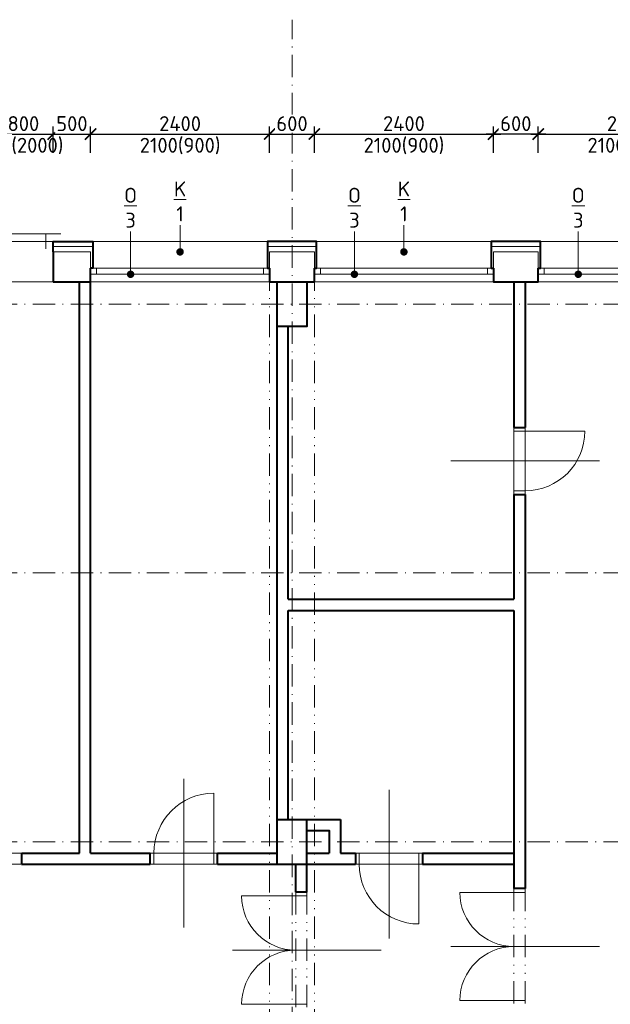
# Model space of a CAD drawing. Header units: metres. Extents: x -115250 to 1551995, y -140807 to 374743.
# Tile 137 of 205: x 93627 to 101543, y 150506 to 163691. Entities that reach past the tile are written whole.
import ezdxf
from ezdxf import colors
from ezdxf.entities.mleader import LeaderData, LeaderLine
from ezdxf.math import Vec2, Vec3

# ---------------------------------------------------------------- set-up
doc = ezdxf.new("R2010")
doc.units = ezdxf.units.M
doc.header["$LTSCALE"] = 100
doc.header["$PDMODE"] = 3
doc.header["$PDSIZE"] = 150
doc.linetypes.add('0102aČERCHOVANÁ', pattern=[5.1, 3, -1, 0.1, -1])
doc.linetypes.add('0103aDVOJČERCHOVANÁ', pattern=[6.2, 3, -1, 0.1, -1, 0.1, -1])
doc.layers.get('Defpoints').update_dxf_attribs({"lineweight": 9})
for name, color, linetype, lineweight in [('010-izolace EPS', 12, '0109IZOLACEEPS', 9), ('010-kota', 3, 'Continuous', 9), ('010-okno', 10, 'Continuous', 15), ('010-okno bublina', 12, 'Continuous', 9), ('010-tenka', 10, 'Continuous', 15), ('010-tlusta', 10, 'Continuous', 40), ('012-klempirske popis', 16, 'Continuous', 9), ('910-dvere', 7, 'Continuous', 15), ('910-osa', 8, '0102aČERCHOVANÁ', 9), ('910-tenka', 4, 'Continuous', 15), ('910-tenka nad', 4, '0103aDVOJČERCHOVANÁ', 15), ('910-tlusta', 6, 'Continuous', 40)]:
    doc.layers.add(name, color=color, linetype=linetype, lineweight=lineweight)
doc.styles.add('ISOCPEUR', font='isocpeur.ttf')
doc.linetypes.add('0109IZOLACEEPS', pattern='A,1e-05,[2,atsunami.shx,S=0.4871,R=0,X=0,Y=0],-0.9742,[2,atsunami.shx,S=0.4871,R=180,X=0,Y=0],-1e-05', length=0.97422)
doc.dimstyles.new('TSUNAMI_100', dxfattribs={"dimscale": 100, "dimtxt": 2, "dimasz": 1.5, "dimexe": 1, "dimexo": 2, "dimgap": 0.4, "dimtad": 1, "dimdec": 0, "dimrnd": 5, "dimzin": 0, "dimtxsty": 'ISOCPEUR', "dimblk1": 'ARCHTICK', "dimblk2": 'ARCHTICK', "dimsah": 1, "dimcen": 0.09, "dimdle": 1, "dimclrd": 256, "dimclre": 256, "dimclrt": 256, "dimadec": 0, "dimazin": 0, "dimtfac": 1, "dimtdec": 0, "dimtix": 1, "dimtmove": 1, "dimatfit": 3, "dimfxlon": 1, "dimtfill": 1, "dimtolj": 1, "dimtzin": 0, "dimarcsym": 0})

# ---------------------------------------------------------------- blocks, each defined once
blk = doc.blocks.new('_ARCHTICK')
at = {"color": 0, "linetype": 'ByBlock', "const_width": 0.15}
blk.add_lwpolyline([(-0.5, -0.5), (0.5, 0.5)], dxfattribs=at)
blk = doc.blocks.new('*D645')
at = {"layer": '010-kota', "lineweight": -2, "transparency": 16777216}
for p, q in [((94577, 161909), (94577, 162259)), ((96977, 161909), (96977, 162259)), ((94477, 162159), (97077, 162159))]:
    blk.add_line(p, q, dxfattribs=at)
at = {"layer": 'Defpoints', "color": 0, "transparency": 16777216}
for p in [(96977, 162159), (94577, 160381), (96977, 160381)]:
    blk.add_point(p, dxfattribs=at)
at = {"layer": '010-kota', "lineweight": -2, "transparency": 16777216, "xscale": 150, "yscale": 150, "zscale": 150, "rotation": 180}
blk.add_blockref('_ARCHTICK', (94577, 162159), dxfattribs=at)
at = {"layer": '010-kota', "lineweight": -2, "transparency": 16777216, "xscale": 150, "yscale": 150, "zscale": 150}
blk.add_blockref('_ARCHTICK', (96977, 162159), dxfattribs=at)
at = {"layer": '010-kota', "transparency": 16777216, "insert": (95777, 162299), "char_height": 200, "attachment_point": 5, "style": 'ISOCPEUR', "bg_fill": 3, "box_fill_scale": 1.1, "bg_fill_color": 256, "bg_fill_true_color": 13158600, "bg_fill_transparency": 0}
blk.add_mtext('\\A1;2400', dxfattribs=at)
at = {"layer": '010-kota', "transparency": 16777216, "insert": (95777, 161999), "char_height": 200, "attachment_point": 5, "style": 'ISOCPEUR', "bg_fill": 3, "box_fill_scale": 1.1, "bg_fill_color": 256, "bg_fill_true_color": 13158600, "bg_fill_transparency": 0}
blk.add_mtext('\\A1;2100(900)', dxfattribs=at)
blk = doc.blocks.new('*D646')
at = {"layer": '010-kota', "lineweight": -2, "transparency": 16777216}
for p, q in [((97577, 161909), (97577, 162259)), ((99977, 161909), (99977, 162259)), ((97477, 162159), (100077, 162159))]:
    blk.add_line(p, q, dxfattribs=at)
at = {"layer": 'Defpoints', "color": 0, "transparency": 16777216}
for p in [(99977, 162159), (97577, 160381), (99977, 160381)]:
    blk.add_point(p, dxfattribs=at)
at = {"layer": '010-kota', "lineweight": -2, "transparency": 16777216, "xscale": 150, "yscale": 150, "zscale": 150, "rotation": 180}
blk.add_blockref('_ARCHTICK', (97577, 162159), dxfattribs=at)
at = {"layer": '010-kota', "lineweight": -2, "transparency": 16777216, "xscale": 150, "yscale": 150, "zscale": 150}
blk.add_blockref('_ARCHTICK', (99977, 162159), dxfattribs=at)
at = {"layer": '010-kota', "transparency": 16777216, "insert": (98777, 162299), "char_height": 200, "attachment_point": 5, "style": 'ISOCPEUR', "bg_fill": 3, "box_fill_scale": 1.1, "bg_fill_color": 256, "bg_fill_true_color": 13158600, "bg_fill_transparency": 0}
blk.add_mtext('\\A1;2400', dxfattribs=at)
at = {"layer": '010-kota', "transparency": 16777216, "insert": (98777, 161999), "char_height": 200, "attachment_point": 5, "style": 'ISOCPEUR', "bg_fill": 3, "box_fill_scale": 1.1, "bg_fill_color": 256, "bg_fill_true_color": 13158600, "bg_fill_transparency": 0}
blk.add_mtext('\\A1;2100(900)', dxfattribs=at)
blk = doc.blocks.new('*D647')
at = {"layer": '010-kota', "lineweight": -2, "transparency": 16777216}
for p, q in [((96977, 161909), (96977, 162259)), ((97577, 161909), (97577, 162259)), ((96877, 162159), (97677, 162159))]:
    blk.add_line(p, q, dxfattribs=at)
at = {"layer": 'Defpoints', "color": 0, "transparency": 16777216}
for p in [(96977, 160381), (97577, 160381)]:
    blk.add_point(p, dxfattribs=at)
at = {"layer": '010-kota', "lineweight": -2, "transparency": 16777216, "xscale": 150, "yscale": 150, "zscale": 150, "rotation": 180}
blk.add_blockref('_ARCHTICK', (96977, 162159), dxfattribs=at)
at = {"layer": '010-kota', "lineweight": -2, "transparency": 16777216, "xscale": 150, "yscale": 150, "zscale": 150}
blk.add_blockref('_ARCHTICK', (97577, 162159), dxfattribs=at)
at = {"layer": '010-kota', "transparency": 16777216, "insert": (97277, 162299), "char_height": 200, "attachment_point": 5, "style": 'ISOCPEUR', "bg_fill": 3, "box_fill_scale": 1.1, "bg_fill_color": 256, "bg_fill_true_color": 13158600, "bg_fill_transparency": 0}
blk.add_mtext('\\A1;600', dxfattribs=at)
at = {"layer": 'Defpoints', "color": 0, "transparency": 16777216}
blk.add_point((97577, 162159), dxfattribs=at)
blk = doc.blocks.new('*D648')
at = {"layer": '010-kota', "lineweight": -2, "transparency": 16777216}
for p, q in [((100577, 161909), (100577, 162259)), ((102977, 161909), (102977, 162259)), ((100477, 162159), (103077, 162159))]:
    blk.add_line(p, q, dxfattribs=at)
at = {"layer": 'Defpoints', "color": 0, "transparency": 16777216}
for p in [(102977, 162159), (100577, 160381), (102977, 160381)]:
    blk.add_point(p, dxfattribs=at)
at = {"layer": '010-kota', "lineweight": -2, "transparency": 16777216, "xscale": 150, "yscale": 150, "zscale": 150, "rotation": 180}
blk.add_blockref('_ARCHTICK', (100577, 162159), dxfattribs=at)
at = {"layer": '010-kota', "lineweight": -2, "transparency": 16777216, "xscale": 150, "yscale": 150, "zscale": 150}
blk.add_blockref('_ARCHTICK', (102977, 162159), dxfattribs=at)
at = {"layer": '010-kota', "transparency": 16777216, "insert": (101777, 162299), "char_height": 200, "attachment_point": 5, "style": 'ISOCPEUR', "bg_fill": 3, "box_fill_scale": 1.1, "bg_fill_color": 256, "bg_fill_true_color": 13158600, "bg_fill_transparency": 0}
blk.add_mtext('\\A1;2400', dxfattribs=at)
at = {"layer": '010-kota', "transparency": 16777216, "insert": (101777, 161999), "char_height": 200, "attachment_point": 5, "style": 'ISOCPEUR', "bg_fill": 3, "box_fill_scale": 1.1, "bg_fill_color": 256, "bg_fill_true_color": 13158600, "bg_fill_transparency": 0}
blk.add_mtext('\\A1;2100(900)', dxfattribs=at)
blk = doc.blocks.new('*D654')
at = {"layer": '010-kota', "lineweight": -2, "transparency": 16777216}
for p, q in [((99977, 161909), (99977, 162259)), ((100577, 161909), (100577, 162259)), ((100677, 162159), (99877, 162159))]:
    blk.add_line(p, q, dxfattribs=at)
at = {"layer": 'Defpoints', "color": 0, "transparency": 16777216}
for p in [(99977, 160381), (100577, 160331)]:
    blk.add_point(p, dxfattribs=at)
at = {"layer": '010-kota', "lineweight": -2, "transparency": 16777216, "xscale": 150, "yscale": 150, "zscale": 150, "rotation": 180}
blk.add_blockref('_ARCHTICK', (99977, 162159), dxfattribs=at)
at = {"layer": '010-kota', "lineweight": -2, "transparency": 16777216, "xscale": 150, "yscale": 150, "zscale": 150}
blk.add_blockref('_ARCHTICK', (100577, 162159), dxfattribs=at)
at = {"layer": '010-kota', "transparency": 16777216, "insert": (100277, 162299), "char_height": 200, "attachment_point": 5, "style": 'ISOCPEUR', "bg_fill": 3, "box_fill_scale": 1.1, "bg_fill_color": 256, "bg_fill_true_color": 13158600, "bg_fill_transparency": 0}
blk.add_mtext('\\A1;600', dxfattribs=at)
at = {"layer": 'Defpoints', "color": 0, "transparency": 16777216}
blk.add_point((99977, 162159), dxfattribs=at)
blk = doc.blocks.new('*D658')
at = {"layer": '010-kota', "lineweight": -2, "transparency": 16777216}
for p, q in [((93277, 161909), (93277, 162259)), ((94077, 161909), (94077, 162259)), ((93277, 162159), (93127, 162159)), ((93277, 162159), (94077, 162159)), ((94077, 162159), (94227, 162159))]:
    blk.add_line(p, q, dxfattribs=at)
at = {"layer": 'Defpoints', "color": 0, "transparency": 16777216}
for p in [(93277, 160381), (94077, 160381)]:
    blk.add_point(p, dxfattribs=at)
at = {"layer": '010-kota', "lineweight": -2, "transparency": 16777216, "xscale": 150, "yscale": 150, "zscale": 150}
blk.add_blockref('_ARCHTICK', (93277, 162159), dxfattribs=at)
at = {"layer": '010-kota', "lineweight": -2, "transparency": 16777216, "xscale": 150, "yscale": 150, "zscale": 150, "rotation": 180}
blk.add_blockref('_ARCHTICK', (94077, 162159), dxfattribs=at)
at = {"layer": '010-kota', "transparency": 16777216, "insert": (93677, 162299), "char_height": 200, "attachment_point": 5, "style": 'ISOCPEUR', "bg_fill": 3, "box_fill_scale": 1.1, "bg_fill_color": 256, "bg_fill_true_color": 13158600, "bg_fill_transparency": 0}
blk.add_mtext('\\A1;800', dxfattribs=at)
at = {"layer": '010-kota', "transparency": 16777216, "insert": (93677, 161999), "char_height": 200, "attachment_point": 5, "style": 'ISOCPEUR', "bg_fill": 3, "box_fill_scale": 1.1, "bg_fill_color": 256, "bg_fill_true_color": 13158600, "bg_fill_transparency": 0}
blk.add_mtext('\\A1;100(2000)', dxfattribs=at)
at = {"layer": 'Defpoints', "color": 0, "transparency": 16777216}
blk.add_point((94077, 162159), dxfattribs=at)
blk = doc.blocks.new('*D659')
at = {"layer": '010-kota', "lineweight": -2, "transparency": 16777216}
for p, q in [((94077, 161909), (94077, 162259)), ((94577, 161909), (94577, 162259)), ((93977, 162159), (94677, 162159))]:
    blk.add_line(p, q, dxfattribs=at)
at = {"layer": 'Defpoints', "color": 0, "transparency": 16777216}
for p in [(94077, 160381), (94577, 160381)]:
    blk.add_point(p, dxfattribs=at)
at = {"layer": '010-kota', "lineweight": -2, "transparency": 16777216, "xscale": 150, "yscale": 150, "zscale": 150, "rotation": 180}
blk.add_blockref('_ARCHTICK', (94077, 162159), dxfattribs=at)
at = {"layer": '010-kota', "lineweight": -2, "transparency": 16777216, "xscale": 150, "yscale": 150, "zscale": 150}
blk.add_blockref('_ARCHTICK', (94577, 162159), dxfattribs=at)
at = {"layer": '010-kota', "transparency": 16777216, "insert": (94327, 162299), "char_height": 200, "attachment_point": 5, "style": 'ISOCPEUR', "bg_fill": 3, "box_fill_scale": 1.1, "bg_fill_color": 256, "bg_fill_true_color": 13158600, "bg_fill_transparency": 0}
blk.add_mtext('\\A1;500', dxfattribs=at)
at = {"layer": 'Defpoints', "color": 0, "transparency": 16777216}
blk.add_point((94577, 162159), dxfattribs=at)
blk = doc.blocks.new('_Dot')
at = {"color": 0, "linetype": 'ByBlock', "lineweight": -2}
blk.add_line((-0.5, 0), (-1, 0), dxfattribs=at)
at = {"color": 0, "linetype": 'ByBlock', "const_width": 0.5}
blk.add_lwpolyline([(-0.25, 0, 1), (0.25, 0, 1)], format="xyb", close=True, dxfattribs=at)

msp = doc.modelspace()

# ---------------------------------------------------------------- linework, layer by layer
at = {"layer": '010-okno'}
msp.add_line((94576.7, 160281.2), (96976.7, 160281.2), dxfattribs=at)
at = {"layer": '910-dvere'}
for p, q in [((100252, 158231.2), (100252, 157331.2)), ((100402, 158231.2), (100402, 157331.2)), ((100252, 158181.2), (101202, 158181.2)), ((99406.3, 157781.2), (101397.7, 157781.2)), ((100252, 157381.2), (100402, 157381.2)), ((95827, 151535.5), (95827, 153527)), ((98577, 153377), (98577, 151385.5)), ((96227, 152381.2), (96227, 153331.2)), ((96277, 152531.2), (95377, 152531.2)), ((95427, 152381.2), (95427, 152531.2)), ((99027, 152531.2), (98127, 152531.2)), ((98177, 152531.2), (98177, 152381.2)), ((98977, 152531.2), (98977, 151581.2)), ((96277, 152381.2), (95377, 152381.2)), ((99027, 152381.2), (98127, 152381.2)), ((97477, 151956.2), (96602, 151956.2)), ((100402, 152004.8), (99527, 152004.8)), ((101397.7, 151279.8), (99406.3, 151279.8)), ((98472.7, 151231.2), (96481.3, 151231.2)), ((97477, 150506.2), (96602, 150506.2)), ((100402, 150554.8), (99527, 150554.8))]:
    msp.add_line(p, q, dxfattribs=at)
for centre, radius, start, end in [((100402, 158181.2), 800, 270, 0), ((96227, 152531.2), 800, 90, 180), ((98977, 152381.2), 800, 180, 270), ((97327, 151956.2), 725, 180, 270), ((100252, 152004.8), 725, 180, 270), ((100252, 150554.8), 725, 90, 180), ((97327, 150506.2), 725, 90, 180)]:
    msp.add_arc(centre, radius, start, end, dxfattribs=at)
at = {"layer": '910-osa'}
for p, q in [((97277, 142009.5), (97277, 163690.5)), ((40251.5, 159881.2), (114312.1, 159881.2)), ((40251.5, 156281.2), (114312.1, 156281.2)), ((40251.5, 152681.2), (114312.1, 152681.2))]:
    msp.add_line(p, q, dxfattribs=at)
at = {"layer": '910-tenka'}
for p, q in [((94077, 160181.2), (93277, 160181.2)), ((100252, 160181.2), (94577, 160181.2)), ((100402, 160181.2), (109077, 160181.2))]:
    msp.add_line(p, q, dxfattribs=at)
at = {"layer": '910-tenka nad', "linetype": '0103aDVOJČERCHOVANÁ'}
for p, q in [((96977, 145181.2), (96977, 160181.2)), ((97577, 145181.2), (97577, 160181.2)), ((92102, 152531.2), (93652, 152531.2)), ((92102, 152381.2), (93652, 152381.2)), ((100252, 152054.8), (100252, 150504.8)), ((100402, 152054.8), (100402, 150504.8)), ((97327, 152006.2), (97327, 150456.2)), ((97477, 152006.2), (97477, 150456.2))]:
    msp.add_line(p, q, dxfattribs=at)
at = {"layer": '910-tlusta'}
for p, q in [((94077, 160581.2), (94077, 160181.2)), ((94577, 152531.2), (94577, 160361.2)), ((94077, 160181.2), (94577, 160181.2)), ((94427, 152531.2), (94427, 160181.2)), ((100252, 160181.2), (100252, 158231.2)), ((100402, 160181.2), (100402, 158231.2)), ((97227, 155931.2), (97227, 159581.2)), ((100252, 158231.2), (100402, 158231.2)), ((100252, 157331.2), (100252, 155931.2)), ((100252, 157331.2), (100402, 157331.2)), ((100402, 157331.2), (100402, 152054.8)), ((97227, 155931.2), (100252, 155931.2)), ((97227, 152981.2), (97227, 155781.2)), ((97227, 155781.2), (100252, 155781.2)), ((100252, 155781.2), (100252, 152054.8)), ((97477, 152006.2), (97477, 152981.2)), ((93652, 152531.2), (94427, 152531.2)), ((93652, 152531.2), (93652, 152381.2)), ((94577, 152531.2), (95377, 152531.2)), ((95377, 152381.2), (95377, 152531.2)), ((96277, 152531.2), (97077, 152531.2)), ((96277, 152381.2), (96277, 152531.2)), ((97477, 152531.2), (97777, 152531.2)), ((97927, 152531.2), (98127, 152531.2)), ((98127, 152531.2), (98127, 152381.2)), ((99027, 152531.2), (100252, 152531.2)), ((99027, 152531.2), (99027, 152381.2)), ((93652, 152381.2), (95377, 152381.2)), ((96277, 152381.2), (98127, 152381.2)), ((97327, 152006.2), (97327, 152381.2)), ((99027, 152381.2), (100252, 152381.2)), ((100402, 152054.8), (100252, 152054.8)), ((97477, 152006.2), (97327, 152006.2))]:
    msp.add_line(p, q, dxfattribs=at)
for points in [[(96977, 160361.2), (96977, 160181.2), (97577, 160181.2), (97577, 160361.2)], [(99977, 160361.2), (99977, 160181.2), (100577, 160181.2), (100577, 160361.2)], [(97077, 160181.2), (97477, 160181.2), (97477, 159581.2), (97077, 159581.2)], [(97077, 152381.2), (97077, 160181.2)], [(97077, 152981.2), (97927, 152981.2)], [(97927, 152981.2), (97927, 152531.2)], [(97477, 152831.2), (97777, 152831.2), (97777, 152531.2)]]:
    msp.add_lwpolyline(points, dxfattribs=at)

# ---------------------------------------------------------------- next in the draw order: dimensions: what is measured, and where the dimension line sits
at = {"layer": '010-kota'}
for base, p1, p2, text, picture, middle in [((94077, 162159.3), (93277, 160381.2), (94077, 160381.2), '<>\\X100(2000)', '*D658', (93677, 162159.3)), ((96977, 162159.3), (94577, 160381.2), (96977, 160381.2), '<>\\X2100(900)', '*D645', (95777, 162159.3)), ((99977, 162159.3), (97577, 160381.2), (99977, 160381.2), '<>\\X2100(900)', '*D646', (98777, 162159.3)), ((102977, 162159.3), (100577, 160381.2), (102977, 160381.2), '<>\\X2100(900)', '*D648', (101777, 162159.3))]:
    dim = msp.add_linear_dim(base=base, p1=p1, p2=p2, text=text, dimstyle='TSUNAMI_100', dxfattribs=at)
    dim.commit()
    dim.dimension.update_dxf_attribs({"geometry": picture, "text_midpoint": middle})

# ---------------------------------------------------------------- next in the draw order: dimensions: what is measured, and where the dimension line sits
for base, p1, p2, picture, middle in [((94577, 162159.3), (94077, 160381.2), (94577, 160381.2), '*D659', (94327, 162299.3)), ((97577, 162159.3), (96977, 160381.2), (97577, 160381.2), '*D647', (97277, 162299.3)), ((99977, 162159.3), (100577, 160331.2), (99977, 160381.2), '*D654', (100277, 162299.3))]:
    dim = msp.add_linear_dim(base=base, p1=p1, p2=p2, dimstyle='TSUNAMI_100', dxfattribs=at)
    dim.commit()
    dim.dimension.update_dxf_attribs({"geometry": picture, "text_midpoint": middle})

# ---------------------------------------------------------------- next in the draw order: leaders
at = {"layer": '010-okno bublina'}
ml = msp.add_multileader_mtext('Standard', dxfattribs=at)
ml.set_content('{\\LO\\P}3', color=256, style='ISOCPEUR')
ml.set_leader_properties(color=256, linetype='ByLayer', lineweight=-1)
ml.set_arrow_properties(name='DOT')
ml.build(insert=Vec2(0, 0))
ml.multileader.update_dxf_attribs({"has_text_frame": 1, "text_attachment_direction": 1, "text_left_attachment_type": 2, "text_right_attachment_type": 2, "dogleg_length": 0.0018, "arrow_head_size": 100, "scale": 200})
ctx = ml.context
ctx.base_point, ctx.scale, ctx.char_height, ctx.arrow_head_size, ctx.landing_gap_size, ctx.plane_origin = Vec3(95113.4, 160856.1), 200, 200, 100, 50, Vec3(97546.8, 159881.4)
ctx.left_attachment, ctx.right_attachment, ctx.text_align_type = 2, 2, 1
notes = []
notes.append((ctx, [(0, (1, 1, 0), (95113.4, 160856.1), (1, 0), 0, [(0, [(95113.4, 160281.2)], 0, [])])]))
ctx.mtext.insert, ctx.mtext.alignment, ctx.mtext.flow_direction = Vec3(95113.4, 161439.4), 2, 5
ml = msp.add_multileader_mtext('Standard', dxfattribs=at)
ml.set_content('{\\LO\\P}3', color=256, style='ISOCPEUR')
ml.set_leader_properties(color=256, linetype='ByLayer', lineweight=-1)
ml.set_arrow_properties(name='DOT')
ml.build(insert=Vec2(0, 0))
ml.multileader.update_dxf_attribs({"has_text_frame": 1, "text_attachment_direction": 1, "text_left_attachment_type": 2, "text_right_attachment_type": 2, "dogleg_length": 0.0018, "arrow_head_size": 100, "scale": 200})
ctx = ml.context
ctx.base_point, ctx.scale, ctx.char_height, ctx.arrow_head_size, ctx.landing_gap_size, ctx.plane_origin = Vec3(98113.4, 160856.1), 200, 200, 100, 50, Vec3(100546.8, 159881.4)
ctx.left_attachment, ctx.right_attachment, ctx.text_align_type = 2, 2, 1
notes.append((ctx, [(0, (1, 1, 0), (98113.4, 160856.1), (1, 0), 0, [(0, [(98113.4, 160281.2)], 0, [])])]))
ctx.mtext.insert, ctx.mtext.alignment, ctx.mtext.flow_direction = Vec3(98113.4, 161439.4), 2, 5
ml = msp.add_multileader_mtext('Standard', dxfattribs=at)
ml.set_content('{\\LO\\P}3', color=256, style='ISOCPEUR')
ml.set_leader_properties(color=256, linetype='ByLayer', lineweight=-1)
ml.set_arrow_properties(name='DOT')
ml.build(insert=Vec2(0, 0))
ml.multileader.update_dxf_attribs({"has_text_frame": 1, "text_attachment_direction": 1, "text_left_attachment_type": 2, "text_right_attachment_type": 2, "dogleg_length": 0.0018, "arrow_head_size": 100, "scale": 200})
ctx = ml.context
ctx.base_point, ctx.scale, ctx.char_height, ctx.arrow_head_size, ctx.landing_gap_size, ctx.plane_origin = Vec3(101113.4, 160856.1), 200, 200, 100, 50, Vec3(103546.8, 159881.4)
ctx.left_attachment, ctx.right_attachment, ctx.text_align_type = 2, 2, 1
notes.append((ctx, [(0, (1, 1, 0), (101113.4, 160856.1), (1, 0), 0, [(0, [(101113.4, 160281.2)], 0, [])])]))
ctx.mtext.insert, ctx.mtext.alignment, ctx.mtext.flow_direction = Vec3(101113.4, 161439.4), 2, 5
at = {"layer": '012-klempirske popis'}
ml = msp.add_multileader_mtext('Standard', dxfattribs=at)
ml.set_content('{\\LK\\P}1', color=256, style='ISOCPEUR')
ml.set_leader_properties(color=256, linetype='ByLayer', lineweight=-1)
ml.set_arrow_properties(name='DOT')
ml.build(insert=Vec2(0, 0))
ml.multileader.update_dxf_attribs({"has_text_frame": 1, "text_attachment_direction": 1, "text_left_attachment_type": 2, "text_right_attachment_type": 2, "dogleg_length": 0.0018, "arrow_head_size": 100, "scale": 200})
ctx = ml.context
ctx.base_point, ctx.scale, ctx.char_height, ctx.arrow_head_size, ctx.landing_gap_size, ctx.plane_origin = Vec3(95776.7, 160940.5), 200, 200, 100, 50, Vec3(98210.2, 159781.4)
ctx.left_attachment, ctx.right_attachment, ctx.text_align_type = 2, 2, 1
notes.append((ctx, [(0, (1, 1, 0), (95776.7, 160940.5), (1, 0), 0, [(0, [(95776.7, 160581.2)], 0, [])])]))
ctx.mtext.insert, ctx.mtext.alignment, ctx.mtext.flow_direction = Vec3(95776.7, 161523.9), 2, 5
ml = msp.add_multileader_mtext('Standard', dxfattribs=at)
ml.set_content('{\\LK\\P}1', color=256, style='ISOCPEUR')
ml.set_leader_properties(color=256, linetype='ByLayer', lineweight=-1)
ml.set_arrow_properties(name='DOT')
ml.build(insert=Vec2(0, 0))
ml.multileader.update_dxf_attribs({"has_text_frame": 1, "text_attachment_direction": 1, "text_left_attachment_type": 2, "text_right_attachment_type": 2, "dogleg_length": 0.0018, "arrow_head_size": 100, "scale": 200})
ctx = ml.context
ctx.base_point, ctx.scale, ctx.char_height, ctx.arrow_head_size, ctx.landing_gap_size, ctx.plane_origin = Vec3(98776.7, 160940.5), 200, 200, 100, 50, Vec3(101210.2, 159781.4)
ctx.left_attachment, ctx.right_attachment, ctx.text_align_type = 2, 2, 1
notes.append((ctx, [(0, (1, 1, 0), (98776.7, 160940.5), (1, 0), 0, [(0, [(98776.7, 160581.2)], 0, [])])]))
ctx.mtext.insert, ctx.mtext.alignment, ctx.mtext.flow_direction = Vec3(98776.7, 161523.9), 2, 5
for ctx, leaders in notes:
    for number, flags, end, landing, length, lines in leaders:
        leader = LeaderData()
        leader.index, (leader.has_last_leader_line, leader.has_dogleg_vector, leader.attachment_direction) = number, flags
        leader.last_leader_point, leader.dogleg_vector, leader.dogleg_length = Vec3(end), Vec3(landing), length
        for number, points, colour, breaks in lines:
            line = LeaderLine()
            line.index, line.vertices, line.color, line.breaks = number, Vec3.list(points), colors.encode_raw_color(colour), breaks
            leader.lines.append(line)
        ctx.leaders.append(leader)

# ---------------------------------------------------------------- next in the draw order: linework, layer by layer
at = {"layer": '010-izolace EPS', "ltscale": 1.4}
for p, q in [((94077, 160651.2), (94607, 160651.2)), ((96947, 160651.2), (97607, 160651.2)), ((99947, 160651.2), (100607, 160651.2))]:
    msp.add_line(p, q, dxfattribs=at)
at = {"layer": '010-okno'}
for p, q in [((94576.7, 160361.2), (96976.7, 160361.2)), ((94656.7, 160361.2), (94656.7, 160281.2)), ((96896.7, 160361.2), (96896.7, 160281.2)), ((97576.7, 160361.2), (99976.7, 160361.2)), ((97656.7, 160361.2), (97656.7, 160281.2)), ((99896.7, 160361.2), (99896.7, 160281.2)), ((100576.7, 160361.2), (102976.7, 160361.2)), ((100656.7, 160361.2), (100656.7, 160281.2)), ((97576.7, 160281.2), (99976.7, 160281.2)), ((100576.7, 160281.2), (102976.7, 160281.2))]:
    msp.add_line(p, q, dxfattribs=at)
at = {"layer": '010-tenka'}
for p, q in [((93177, 160821.2), (94177, 160821.2)), ((93977, 160821.2), (93977, 160621.2)), ((93277, 160721.2), (94077, 160721.2)), ((94607, 160721.2), (96947, 160721.2)), ((97607, 160721.2), (99947, 160721.2)), ((100607, 160721.2), (102947, 160721.2))]:
    msp.add_line(p, q, dxfattribs=at)
at = {"layer": '010-tlusta'}
for points in [[(94077, 160581.2), (94077, 160721.2), (94577, 160721.2), (94607, 160721.2), (94607, 160361.2), (94577, 160361.2)], [(97577, 160361.2), (97607, 160361.2), (97607, 160581.2), (97607, 160721.2), (96977, 160721.2), (96947, 160721.2), (96947, 160361.2), (96977, 160361.2)], [(100577, 160361.2), (100607, 160361.2), (100607, 160581.2), (100607, 160721.2), (99977, 160721.2), (99947, 160721.2), (99947, 160361.2), (99977, 160361.2)]]:
    msp.add_lwpolyline(points, dxfattribs=at)
at = {"layer": '910-tenka'}
for p, q in [((94576.7, 160581.2), (94077, 160581.2)), ((94576.7, 160361.2), (94576.7, 160581.2)), ((97577, 160581.2), (96977, 160581.2)), ((96977, 160581.2), (96977, 160361.2)), ((97577, 160361.2), (97577, 160581.2)), ((99977, 160361.2), (99977, 160581.2)), ((99977, 160581.2), (100576.7, 160581.2)), ((100576.7, 160581.2), (100576.7, 160361.2))]:
    msp.add_line(p, q, dxfattribs=at)

doc.saveas('drawing.dxf')
